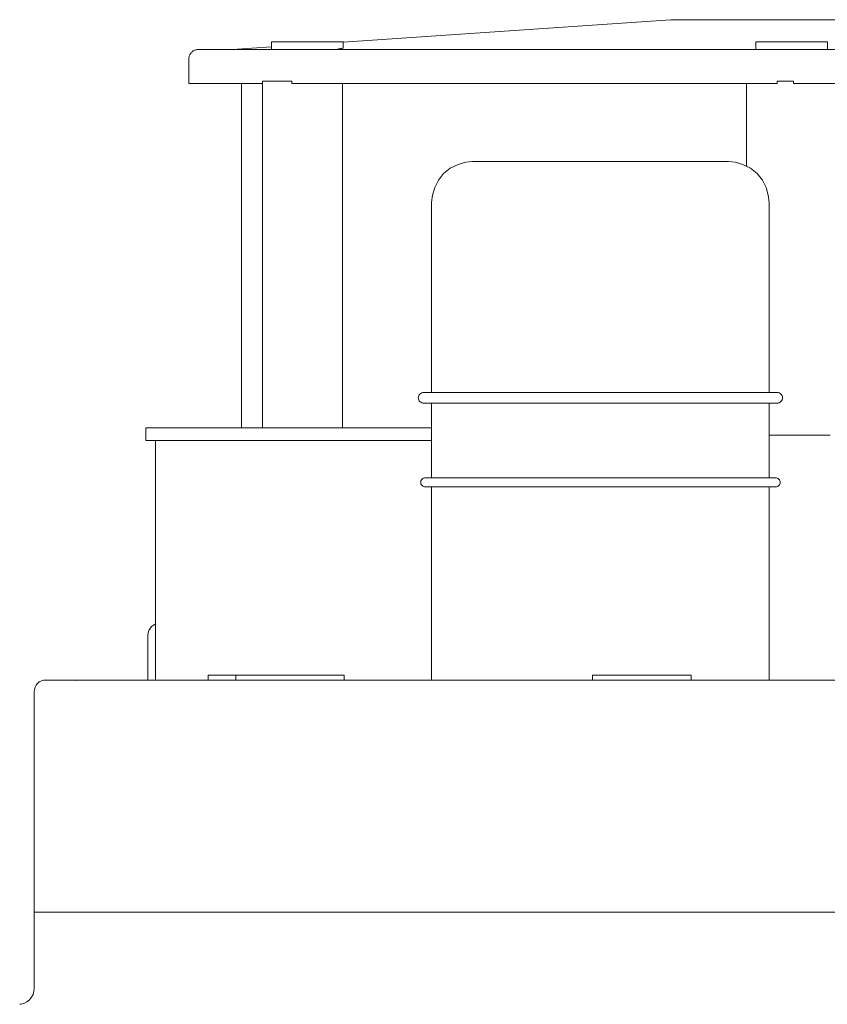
# Model space of a CAD drawing. Header units: millimetres. Extents: x -250 to 177, y 247 to 642.
# Tile 2 of 4: x -230 to -122, y 491 to 623. Entities that reach past the tile are written whole.
import ezdxf

# ---------------------------------------------------------------- set-up
doc = ezdxf.new("R2010")
doc.units = ezdxf.units.MM
doc.header["$MEASUREMENT"] = 0
doc.layers.add('material 1', color=7, linetype='Continuous')

msp = doc.modelspace()

# ---------------------------------------------------------------- linework, layer by layer
at = {"layer": 'material 1', "color": 7, "linetype": 'Continuous', "lineweight": 0}
for p, q in [((-186.47, 619.94), (-142.6, 622.93)), ((-142.6, 622.93), (-142.6, 622.93)), ((-142.58, 622.93), (-142.6, 622.93)), ((-142.55, 622.93), (-142.58, 622.93)), ((-142.51, 622.93), (-142.55, 622.93)), ((-142.46, 622.93), (-142.51, 622.93)), ((-142.4, 622.93), (-142.46, 622.93)), ((-142.32, 622.93), (-142.4, 622.93)), ((-142.24, 622.93), (-142.32, 622.93)), ((-142.15, 622.93), (-142.24, 622.93)), ((-142.04, 622.93), (-142.15, 622.93)), ((-141.93, 622.93), (-142.04, 622.93)), ((-141.81, 622.93), (-141.93, 622.93)), ((-141.68, 622.93), (-141.81, 622.93)), ((-141.55, 622.93), (-141.68, 622.93)), ((-141.41, 622.93), (-141.55, 622.93)), ((-141.26, 622.93), (-141.41, 622.93)), ((-128.88, 622.93), (-141.26, 622.93)), ((-116.45, 622.93), (-128.88, 622.93)), ((-196.07, 618.93), (-196.07, 619.98)), ((-196.05, 619.98), (-196.07, 619.98)), ((-195.97, 619.98), (-196.05, 619.98)), ((-195.86, 619.98), (-195.97, 619.98)), ((-195.7, 619.98), (-195.86, 619.98)), ((-195.5, 619.98), (-195.7, 619.98)), ((-195.27, 619.98), (-195.5, 619.98)), ((-194.99, 619.98), (-195.27, 619.98)), ((-194.68, 619.98), (-194.99, 619.98)), ((-194.33, 619.98), (-194.68, 619.98)), ((-193.94, 619.98), (-194.33, 619.98)), ((-193.53, 619.98), (-193.94, 619.98)), ((-193.09, 619.98), (-193.53, 619.98)), ((-192.64, 619.98), (-193.09, 619.98)), ((-192.18, 619.98), (-192.64, 619.98)), ((-191.72, 619.98), (-192.18, 619.98)), ((-191.27, 619.98), (-191.72, 619.98)), ((-190.84, 619.98), (-191.27, 619.98)), ((-190.4, 619.98), (-190.84, 619.98)), ((-189.95, 619.98), (-190.4, 619.98)), ((-189.5, 619.98), (-189.95, 619.98)), ((-189.06, 619.98), (-189.5, 619.98)), ((-188.64, 619.98), (-189.06, 619.98)), ((-188.24, 619.98), (-188.64, 619.98)), ((-187.88, 619.98), (-188.24, 619.98)), ((-187.54, 619.98), (-187.88, 619.98)), ((-187.25, 619.98), (-187.54, 619.98)), ((-187.01, 619.98), (-187.25, 619.98)), ((-186.81, 619.98), (-187.01, 619.98)), ((-186.65, 619.98), (-186.81, 619.98)), ((-186.55, 619.98), (-186.65, 619.98)), ((-186.49, 619.98), (-186.55, 619.98)), ((-186.47, 619.98), (-186.49, 619.98)), ((-186.45, 619.98), (-186.47, 619.98)), ((-186.47, 619.98), (-186.47, 619.14)), ((-186.45, 619.98), (-186.45, 619.94)), ((-131.22, 618.93), (-131.22, 619.98)), ((-131.2, 619.98), (-131.22, 619.98)), ((-131.13, 619.98), (-131.2, 619.98)), ((-131.01, 619.98), (-131.13, 619.98)), ((-130.85, 619.98), (-131.01, 619.98)), ((-130.66, 619.98), (-130.85, 619.98)), ((-130.42, 619.98), (-130.66, 619.98)), ((-130.15, 619.98), (-130.42, 619.98)), ((-129.83, 619.98), (-130.15, 619.98)), ((-129.48, 619.98), (-129.83, 619.98)), ((-129.1, 619.98), (-129.48, 619.98)), ((-128.68, 619.98), (-129.1, 619.98)), ((-128.25, 619.98), (-128.68, 619.98)), ((-127.8, 619.98), (-128.25, 619.98)), ((-127.34, 619.98), (-127.8, 619.98)), ((-126.88, 619.98), (-127.34, 619.98)), ((-126.42, 619.98), (-126.88, 619.98)), ((-125.99, 619.98), (-126.42, 619.98)), ((-125.55, 619.98), (-125.99, 619.98)), ((-125.1, 619.98), (-125.55, 619.98)), ((-124.66, 619.98), (-125.1, 619.98)), ((-124.22, 619.98), (-124.66, 619.98)), ((-123.8, 619.98), (-124.22, 619.98)), ((-123.4, 619.98), (-123.8, 619.98)), ((-123.03, 619.98), (-123.4, 619.98)), ((-122.7, 619.98), (-123.03, 619.98)), ((-122.41, 619.98), (-122.7, 619.98)), ((-122.16, 619.98), (-122.41, 619.98)), ((-121.96, 619.98), (-122.16, 619.98)), ((-121.81, 619.98), (-121.96, 619.98)), ((-121.7, 619.98), (-121.81, 619.98)), ((-121.64, 619.98), (-121.7, 619.98)), ((-121.62, 619.98), (-121.64, 619.98)), ((-121.62, 618.93), (-121.62, 619.98)), ((-206.84, 618.51), (-206.77, 618.58)), ((-206.77, 618.58), (-206.71, 618.64)), ((-206.71, 618.64), (-206.64, 618.69)), ((-206.64, 618.69), (-206.56, 618.74)), ((-206.56, 618.74), (-206.48, 618.79)), ((-206.48, 618.79), (-206.4, 618.83)), ((-206.4, 618.83), (-206.32, 618.86)), ((-206.32, 618.86), (-206.23, 618.89)), ((-206.23, 618.89), (-206.14, 618.91)), ((-206.14, 618.91), (-206.05, 618.92)), ((-206.05, 618.92), (-205.96, 618.93)), ((-206.05, 618.92), (-206.05, 618.92)), ((-205.96, 618.93), (-205.96, 618.93)), ((-205.96, 618.93), (-205.87, 618.93)), ((-205.96, 618.93), (-205.96, 618.93)), ((-205.87, 618.93), (-205.87, 618.93)), ((-205.87, 618.93), (-205.87, 618.93)), ((-205.87, 618.93), (-204.8, 618.93)), ((-204.8, 618.93), (-202.66, 618.93)), ((-202.66, 618.93), (-199.45, 618.93)), ((-201.36, 618.93), (-196.07, 619.29)), ((-201.36, 618.93), (-201.14, 618.93)), ((-201.14, 618.93), (-200.49, 618.93)), ((-200.49, 618.93), (-199.41, 618.93)), ((-199.45, 618.93), (-195.24, 618.93)), ((-199.41, 618.93), (-197.92, 618.93)), ((-197.92, 618.93), (-196.07, 618.93)), ((-196.07, 618.93), (-196.05, 618.93)), ((-196.05, 618.93), (-195.99, 618.93)), ((-195.99, 618.93), (-195.88, 618.93)), ((-195.88, 618.93), (-195.73, 618.93)), ((-195.73, 618.93), (-195.53, 618.93)), ((-195.53, 618.93), (-195.29, 618.93)), ((-195.29, 618.93), (-195, 618.93)), ((-195.24, 618.93), (-190.16, 618.93)), ((-195, 618.93), (-194.66, 618.93)), ((-194.66, 618.93), (-194.29, 618.93)), ((-194.29, 618.93), (-193.9, 618.93)), ((-193.9, 618.93), (-193.47, 618.93)), ((-193.47, 618.93), (-193.04, 618.93)), ((-193.08, 618.93), (-193.08, 618.93)), ((-193.04, 618.93), (-192.59, 618.93)), ((-192.59, 618.93), (-192.14, 618.93)), ((-192.14, 618.93), (-191.7, 618.93)), ((-191.7, 618.93), (-191.27, 618.93)), ((-191.44, 618.93), (-191.44, 618.93)), ((-191.27, 618.93), (-190.84, 618.93)), ((-190.84, 618.93), (-190.4, 618.93)), ((-190.4, 618.93), (-189.95, 618.93)), ((-190.16, 618.93), (-184.29, 618.93)), ((-189.95, 618.93), (-189.5, 618.93)), ((-189.64, 618.93), (-189.64, 618.93)), ((-189.5, 618.93), (-189.06, 618.93)), ((-189.06, 618.93), (-188.64, 618.93)), ((-188.64, 618.93), (-188.24, 618.93)), ((-188.24, 618.93), (-187.88, 618.93)), ((-187.88, 618.93), (-187.79, 618.93)), ((-187.79, 618.93), (-184.62, 618.93)), ((-184.62, 618.93), (-180.92, 618.93)), ((-184.29, 618.93), (-177.72, 618.93)), ((-180.92, 618.93), (-176.93, 618.93)), ((-177.72, 618.93), (-170.52, 618.93)), ((-176.93, 618.93), (-172.68, 618.93)), ((-172.68, 618.93), (-168.2, 618.93)), ((-170.52, 618.93), (-162.78, 618.93)), ((-168.2, 618.93), (-163.52, 618.93)), ((-163.52, 618.93), (-158.68, 618.93)), ((-162.78, 618.93), (-154.58, 618.93)), ((-158.68, 618.93), (-153.7, 618.93)), ((-154.58, 618.93), (-148.98, 618.93)), ((-153.7, 618.93), (-138.98, 618.93)), ((-148.98, 618.93), (-143.3, 618.93)), ((-143.3, 618.93), (-137.61, 618.93)), ((-138.98, 618.93), (-131.22, 618.93)), ((-137.61, 618.93), (-131.9, 618.93)), ((-131.9, 618.93), (-126.19, 618.93)), ((-131.22, 618.93), (-131.21, 618.93)), ((-131.21, 618.93), (-131.14, 618.93)), ((-131.14, 618.93), (-131.04, 618.93)), ((-131.05, 618.93), (-131.05, 618.93)), ((-131.04, 618.93), (-130.89, 618.93)), ((-130.89, 618.93), (-130.69, 618.93)), ((-130.69, 618.93), (-130.44, 618.93)), ((-130.44, 618.93), (-130.15, 618.93)), ((-130.15, 618.93), (-129.82, 618.93)), ((-129.82, 618.93), (-129.45, 618.93)), ((-129.45, 618.93), (-129.05, 618.93)), ((-129.05, 618.93), (-128.63, 618.93)), ((-128.63, 618.93), (-128.19, 618.93)), ((-128.19, 618.93), (-127.75, 618.93)), ((-127.91, 618.93), (-127.91, 618.93)), ((-127.75, 618.93), (-127.3, 618.93)), ((-127.3, 618.93), (-126.86, 618.93)), ((-126.86, 618.93), (-126.42, 618.93)), ((-126.42, 618.93), (-125.97, 618.93)), ((-126.19, 618.93), (-120.47, 618.93)), ((-125.97, 618.93), (-125.51, 618.93)), ((-125.51, 618.93), (-125.05, 618.93)), ((-125.05, 618.93), (-124.6, 618.93)), ((-124.7, 618.93), (-124.7, 618.93)), ((-124.6, 618.93), (-124.17, 618.93)), ((-124.17, 618.93), (-123.75, 618.93)), ((-123.75, 618.93), (-123.37, 618.93)), ((-123.37, 618.93), (-123.02, 618.93)), ((-123.02, 618.93), (-122.7, 618.93)), ((-122.7, 618.93), (-122.43, 618.93)), ((-122.43, 618.93), (-122.19, 618.93)), ((-122.19, 618.93), (-122, 618.93)), ((-122, 618.93), (-121.84, 618.93)), ((-121.84, 618.93), (-121.72, 618.93)), ((-121.72, 618.93), (-121.65, 618.93)), ((-121.65, 618.93), (-121.62, 618.93)), ((-121.64, 618.93), (-121.64, 618.93)), ((-207.14, 617.77), (-207.13, 617.86)), ((-207.14, 614.39), (-207.14, 617.77)), ((-207.13, 617.86), (-207.11, 617.95)), ((-207.11, 617.95), (-207.09, 618.04)), ((-207.09, 618.04), (-207.07, 618.12)), ((-207.07, 618.12), (-207.03, 618.21)), ((-207.03, 618.21), (-206.99, 618.29)), ((-206.99, 618.29), (-206.94, 618.37)), ((-206.94, 618.37), (-206.89, 618.44)), ((-206.89, 618.44), (-206.84, 618.51)), ((-197.16, 614.68), (-197.26, 614.68)), ((-197.26, 614.68), (-197.26, 568.26)), ((-196.86, 614.68), (-197.16, 614.68)), ((-196.34, 614.68), (-196.86, 614.68)), ((-195.6, 614.68), (-196.34, 614.68)), ((-194.69, 614.68), (-195.6, 614.68)), ((-193.68, 614.68), (-194.69, 614.68)), ((-193.34, 614.68), (-193.68, 614.68)), ((-127.72, 614.68), (-128.33, 614.68)), ((-126.66, 614.68), (-127.72, 614.68)), ((-126.16, 614.68), (-126.66, 614.68)), ((-207.14, 614.39), (-207.14, 614.39)), ((-207.14, 614.39), (-206.05, 614.39)), ((-206.05, 614.39), (-203.86, 614.39)), ((-203.86, 614.39), (-200.59, 614.39)), ((-200.59, 614.39), (-197.26, 614.39)), ((-200.11, 614.39), (-200.11, 568.26)), ((-193.34, 614.39), (-191.12, 614.39)), ((-191.12, 614.39), (-185.14, 614.39)), ((-186.58, 614.39), (-186.58, 568.26)), ((-185.14, 614.39), (-178.44, 614.39)), ((-178.44, 614.39), (-171.11, 614.39)), ((-171.11, 614.39), (-163.22, 614.39)), ((-163.22, 614.39), (-154.86, 614.39)), ((-154.86, 614.39), (-149.18, 614.39)), ((-149.18, 614.39), (-143.48, 614.39)), ((-143.48, 614.39), (-137.77, 614.39)), ((-137.77, 614.39), (-132.05, 614.39)), ((-132.47, 614.39), (-132.47, 603.31)), ((-132.05, 614.39), (-128.33, 614.39)), ((-126.16, 614.39), (-120.57, 614.39)), ((-173.02, 602.33), (-172.13, 603.03)), ((-171.08, 603.55), (-172.13, 603.03)), ((-172.13, 603.03), (-172.13, 603.03)), ((-171.08, 603.55), (-170.06, 603.85)), ((-170.06, 603.85), (-169.16, 603.94)), ((-169.16, 603.94), (-169.13, 603.94)), ((-169.13, 603.94), (-168.93, 603.94)), ((-168.93, 603.94), (-168.53, 603.94)), ((-168.53, 603.94), (-167.95, 603.94)), ((-167.95, 603.94), (-167.21, 603.94)), ((-167.21, 603.94), (-166.31, 603.94)), ((-166.31, 603.94), (-165.28, 603.94)), ((-165.28, 603.94), (-164.12, 603.94)), ((-164.12, 603.94), (-162.8, 603.94)), ((-162.8, 603.94), (-161.38, 603.94)), ((-161.38, 603.94), (-159.88, 603.94)), ((-159.88, 603.94), (-158.32, 603.94)), ((-158.32, 603.94), (-156.73, 603.94)), ((-156.73, 603.94), (-155.13, 603.94)), ((-155.13, 603.94), (-153.56, 603.94)), ((-153.56, 603.94), (-152.02, 603.94)), ((-150.48, 603.94), (-152.02, 603.94)), ((-150.48, 603.94), (-148.9, 603.94)), ((-148.9, 603.94), (-147.31, 603.94)), ((-147.31, 603.94), (-145.72, 603.94)), ((-145.72, 603.94), (-144.16, 603.94)), ((-144.16, 603.94), (-142.65, 603.94)), ((-142.65, 603.94), (-141.23, 603.94)), ((-141.23, 603.94), (-141.19, 603.94)), ((-141.19, 603.94), (-139.92, 603.94)), ((-139.92, 603.94), (-138.76, 603.94)), ((-138.76, 603.94), (-137.72, 603.94)), ((-137.72, 603.94), (-136.83, 603.94)), ((-136.83, 603.94), (-136.08, 603.94)), ((-136.08, 603.94), (-135.5, 603.94)), ((-135.5, 603.94), (-135.11, 603.94)), ((-135.11, 603.94), (-134.9, 603.94)), ((-134.9, 603.94), (-134.88, 603.94)), ((-133.98, 603.85), (-134.88, 603.94)), ((-133.98, 603.85), (-132.96, 603.55)), ((-132.96, 603.55), (-131.9, 603.03)), ((-131.9, 603.03), (-131.01, 602.33)), ((-131.9, 603.03), (-131.9, 603.03)), ((-174.2, 600.44), (-173.72, 601.44)), ((-173.72, 601.44), (-173.02, 602.33)), ((-131.01, 602.33), (-130.31, 601.44)), ((-130.31, 601.44), (-129.83, 600.44)), ((-174.49, 599.42), (-174.2, 600.44)), ((-129.83, 600.44), (-129.55, 599.42)), ((-174.64, 598.43), (-174.49, 599.42)), ((-129.55, 599.42), (-129.4, 598.43)), ((-174.64, 573), (-174.64, 598.43)), ((-129.4, 598.43), (-129.4, 573)), ((-176.41, 572.28), (-176.4, 572.41)), ((-176.4, 572.41), (-176.36, 572.55)), ((-176.36, 572.55), (-176.29, 572.68)), ((-176.29, 572.68), (-176.2, 572.79)), ((-176.2, 572.79), (-176.08, 572.88)), ((-176.08, 572.88), (-175.95, 572.95)), ((-175.95, 572.95), (-175.82, 572.99)), ((-175.82, 572.99), (-175.69, 573)), ((-175.69, 573), (-175.67, 573)), ((-175.67, 573), (-175.47, 573)), ((-175.47, 573), (-175.11, 573)), ((-175.42, 572.99), (-175.11, 573)), ((-175.42, 572.99), (-174.9, 572.99)), ((-175.11, 573), (-174.6, 573)), ((-174.9, 572.99), (-175.11, 573)), ((-174.9, 572.99), (-174.6, 573)), ((-174.6, 573), (-173.94, 573)), ((-174.15, 572.99), (-174.6, 573)), ((-173.94, 573), (-173.15, 573)), ((-173.15, 573), (-172.22, 573)), ((-172.22, 573), (-171.17, 573)), ((-171.17, 573), (-170.39, 573)), ((-170.39, 573), (-168.76, 573)), ((-168.76, 573), (-166.94, 573)), ((-166.94, 573), (-164.97, 573)), ((-164.97, 573), (-162.89, 573)), ((-162.89, 573), (-160.73, 573)), ((-159.33, 573), (-160.73, 573)), ((-159.33, 573), (-158, 573)), ((-158, 573), (-156.64, 573)), ((-156.64, 573), (-155.26, 573)), ((-155.26, 573), (-154.15, 573)), ((-154.15, 573), (-152.02, 573)), ((-152.02, 573), (-149.89, 573)), ((-149.89, 573), (-148.31, 573)), ((-148.31, 573), (-146.49, 573)), ((-146.49, 573), (-144.7, 573)), ((-143.31, 573), (-144.7, 573)), ((-143.31, 573), (-141.15, 573)), ((-141.15, 573), (-139.07, 573)), ((-139.07, 573), (-137.1, 573)), ((-137.1, 573), (-135.28, 573)), ((-135.28, 573), (-133.64, 573)), ((-133.64, 573), (-132.87, 573)), ((-132.87, 573), (-131.82, 573)), ((-131.82, 573), (-130.89, 573)), ((-130.89, 573), (-130.09, 573)), ((-130.09, 573), (-129.43, 573)), ((-129.89, 572.99), (-129.43, 573)), ((-129.43, 573), (-128.92, 573)), ((-129.14, 572.99), (-129.43, 573)), ((-129.14, 572.99), (-128.92, 573)), ((-129.14, 572.99), (-128.61, 572.99)), ((-128.92, 573), (-128.56, 573)), ((-128.61, 572.99), (-128.92, 573)), ((-128.56, 573), (-128.37, 573)), ((-128.37, 573), (-128.35, 573)), ((-128.35, 573), (-128.22, 572.99)), ((-128.22, 572.99), (-128.08, 572.95)), ((-128.08, 572.95), (-127.95, 572.88)), ((-127.95, 572.88), (-127.84, 572.79)), ((-127.84, 572.79), (-127.75, 572.68)), ((-127.75, 572.68), (-127.68, 572.55)), ((-127.68, 572.55), (-127.64, 572.41)), ((-127.64, 572.41), (-127.63, 572.28)), ((-176.4, 572.15), (-176.41, 572.28)), ((-176.36, 572.02), (-176.4, 572.15)), ((-176.29, 571.89), (-176.36, 572.02)), ((-176.2, 571.77), (-176.29, 571.89)), ((-176.08, 571.68), (-176.2, 571.77)), ((-175.95, 571.61), (-176.08, 571.68)), ((-175.82, 571.58), (-175.95, 571.61)), ((-175.69, 571.56), (-175.82, 571.58)), ((-175.67, 571.56), (-175.69, 571.56)), ((-175.47, 571.56), (-175.67, 571.56)), ((-175.11, 571.56), (-175.47, 571.56)), ((-175.42, 571.57), (-175.11, 571.56)), ((-174.9, 571.57), (-175.42, 571.57)), ((-174.9, 571.57), (-175.11, 571.56)), ((-174.6, 571.56), (-175.11, 571.56)), ((-174.9, 571.57), (-174.6, 571.56)), ((-174.64, 561.56), (-174.64, 571.56)), ((-174.15, 571.57), (-174.6, 571.56)), ((-173.94, 571.56), (-174.6, 571.56)), ((-173.15, 571.56), (-173.94, 571.56)), ((-172.22, 571.56), (-173.15, 571.56)), ((-171.17, 571.56), (-172.22, 571.56)), ((-170.39, 571.56), (-171.17, 571.56)), ((-168.76, 571.56), (-170.39, 571.56)), ((-166.94, 571.56), (-168.76, 571.56)), ((-164.97, 571.56), (-166.94, 571.56)), ((-162.89, 571.56), (-164.97, 571.56)), ((-160.73, 571.56), (-162.89, 571.56)), ((-160.73, 571.56), (-159.33, 571.56)), ((-158, 571.56), (-159.33, 571.56)), ((-156.64, 571.56), (-158, 571.56)), ((-155.26, 571.56), (-156.64, 571.56)), ((-154.15, 571.56), (-155.26, 571.56)), ((-152.02, 571.56), (-154.15, 571.56)), ((-149.89, 571.56), (-152.02, 571.56)), ((-148.31, 571.56), (-149.89, 571.56)), ((-146.49, 571.56), (-148.31, 571.56)), ((-144.7, 571.56), (-146.49, 571.56)), ((-144.7, 571.56), (-143.31, 571.56)), ((-141.15, 571.56), (-143.31, 571.56)), ((-139.07, 571.56), (-141.15, 571.56)), ((-137.1, 571.56), (-139.07, 571.56)), ((-135.28, 571.56), (-137.1, 571.56)), ((-133.64, 571.56), (-135.28, 571.56)), ((-132.87, 571.56), (-133.64, 571.56)), ((-131.82, 571.56), (-132.87, 571.56)), ((-130.89, 571.56), (-131.82, 571.56)), ((-130.09, 571.56), (-130.89, 571.56)), ((-129.43, 571.56), (-130.09, 571.56)), ((-129.89, 571.57), (-129.43, 571.56)), ((-129.14, 571.57), (-129.43, 571.56)), ((-128.92, 571.56), (-129.43, 571.56)), ((-129.4, 571.56), (-129.4, 561.56)), ((-129.14, 571.57), (-128.92, 571.56)), ((-128.61, 571.57), (-129.14, 571.57)), ((-128.61, 571.57), (-128.92, 571.56)), ((-128.56, 571.56), (-128.92, 571.56)), ((-128.37, 571.56), (-128.56, 571.56)), ((-128.35, 571.56), (-128.37, 571.56)), ((-128.22, 571.58), (-128.35, 571.56)), ((-128.08, 571.61), (-128.22, 571.58)), ((-127.95, 571.68), (-128.08, 571.61)), ((-127.84, 571.77), (-127.95, 571.68)), ((-127.75, 571.89), (-127.84, 571.77)), ((-127.68, 572.02), (-127.75, 571.89)), ((-127.64, 572.15), (-127.68, 572.02)), ((-127.63, 572.28), (-127.64, 572.15)), ((-212.82, 568.26), (-212.91, 568.26)), ((-212.91, 568.26), (-212.91, 566.56)), ((-212.53, 568.26), (-212.82, 568.26)), ((-212.03, 568.26), (-212.53, 568.26)), ((-211.3, 568.26), (-212.03, 568.26)), ((-210.35, 568.26), (-211.3, 568.26)), ((-209.18, 568.26), (-210.35, 568.26)), ((-207.79, 568.26), (-209.18, 568.26)), ((-206.2, 568.26), (-207.79, 568.26)), ((-204.44, 568.26), (-206.2, 568.26)), ((-202.53, 568.26), (-204.44, 568.26)), ((-200.52, 568.26), (-202.53, 568.26)), ((-198.43, 568.26), (-200.52, 568.26)), ((-196.3, 568.26), (-198.43, 568.26)), ((-194.16, 568.26), (-196.3, 568.26)), ((-192.05, 568.26), (-194.16, 568.26)), ((-189.99, 568.26), (-192.05, 568.26)), ((-187.82, 568.26), (-189.99, 568.26)), ((-185.62, 568.26), (-187.82, 568.26)), ((-183.43, 568.26), (-185.62, 568.26)), ((-181.28, 568.26), (-183.43, 568.26)), ((-179.2, 568.26), (-181.28, 568.26)), ((-177.22, 568.26), (-179.2, 568.26)), ((-175.38, 568.26), (-177.22, 568.26)), ((-174.64, 568.26), (-175.38, 568.26)), ((-129.01, 567.26), (-129.4, 567.26)), ((-128.13, 567.26), (-129.01, 567.26)), ((-127.26, 567.26), (-128.13, 567.26)), ((-126.41, 567.26), (-127.26, 567.26)), ((-125.56, 567.26), (-126.41, 567.26)), ((-124.69, 567.26), (-125.56, 567.26)), ((-123.81, 567.26), (-124.69, 567.26)), ((-122.94, 567.26), (-123.81, 567.26)), ((-122.08, 567.26), (-122.94, 567.26)), ((-121.25, 567.26), (-122.08, 567.26)), ((-212.82, 566.56), (-212.91, 566.56)), ((-212.53, 566.56), (-212.82, 566.56)), ((-212.03, 566.56), (-212.53, 566.56)), ((-211.3, 566.56), (-212.03, 566.56)), ((-211.6, 566.56), (-211.6, 534.47)), ((-210.35, 566.56), (-211.3, 566.56)), ((-209.18, 566.56), (-210.35, 566.56)), ((-207.79, 566.56), (-209.18, 566.56)), ((-206.2, 566.56), (-207.79, 566.56)), ((-204.44, 566.56), (-206.2, 566.56)), ((-202.53, 566.56), (-204.44, 566.56)), ((-200.52, 566.56), (-202.53, 566.56)), ((-198.43, 566.56), (-200.52, 566.56)), ((-196.3, 566.56), (-198.43, 566.56)), ((-194.16, 566.56), (-196.3, 566.56)), ((-192.05, 566.56), (-194.16, 566.56)), ((-189.99, 566.56), (-192.05, 566.56)), ((-187.82, 566.56), (-189.99, 566.56)), ((-185.62, 566.56), (-187.82, 566.56)), ((-183.43, 566.56), (-185.62, 566.56)), ((-181.28, 566.56), (-183.43, 566.56)), ((-179.2, 566.56), (-181.28, 566.56)), ((-177.22, 566.56), (-179.2, 566.56)), ((-175.38, 566.56), (-177.22, 566.56)), ((-174.64, 566.56), (-175.38, 566.56)), ((-176.09, 560.96), (-176.08, 561.07)), ((-176.08, 560.85), (-176.09, 560.96)), ((-176.08, 561.07), (-176.05, 561.18)), ((-176.05, 560.73), (-176.08, 560.85)), ((-176.05, 561.18), (-175.99, 561.29)), ((-175.99, 560.63), (-176.05, 560.73)), ((-175.99, 561.29), (-175.91, 561.39)), ((-175.91, 560.53), (-175.99, 560.63)), ((-175.91, 561.39), (-175.82, 561.46)), ((-175.82, 560.45), (-175.91, 560.53)), ((-175.82, 561.46), (-175.71, 561.52)), ((-175.71, 561.52), (-175.6, 561.55)), ((-175.6, 561.55), (-175.49, 561.56)), ((-175.5, 561.55), (-175.27, 561.56)), ((-175.5, 561.55), (-175.2, 561.55)), ((-175.49, 561.56), (-175.46, 561.56)), ((-175.46, 561.56), (-175.27, 561.56)), ((-175.27, 561.56), (-174.92, 561.56)), ((-175.2, 561.55), (-175.27, 561.56)), ((-175.2, 561.55), (-174.92, 561.56)), ((-175.2, 561.55), (-175.2, 561.55)), ((-175.2, 561.55), (-174.69, 561.55)), ((-174.92, 561.56), (-174.41, 561.56)), ((-174.69, 561.55), (-174.92, 561.56)), ((-174.69, 561.55), (-174.41, 561.56)), ((-174.69, 561.55), (-174.69, 561.55)), ((-174.69, 561.55), (-173.94, 561.55)), ((-174.41, 561.56), (-173.76, 561.56)), ((-173.94, 561.55), (-174.41, 561.56)), ((-173.94, 561.55), (-173.76, 561.56)), ((-173.76, 561.56), (-172.97, 561.56)), ((-172.96, 561.55), (-173.76, 561.56)), ((-172.97, 561.56), (-172.05, 561.56)), ((-172.05, 561.56), (-171, 561.56)), ((-171, 561.56), (-170.24, 561.56)), ((-170.24, 561.56), (-168.61, 561.56)), ((-168.61, 561.56), (-166.81, 561.56)), ((-166.81, 561.56), (-164.86, 561.56)), ((-164.86, 561.56), (-162.8, 561.56)), ((-162.8, 561.56), (-160.66, 561.56)), ((-159.27, 561.56), (-160.66, 561.56)), ((-159.27, 561.56), (-157.95, 561.56)), ((-157.95, 561.56), (-156.6, 561.56)), ((-156.6, 561.56), (-155.24, 561.56)), ((-155.24, 561.56), (-154.13, 561.56)), ((-154.13, 561.56), (-152.02, 561.56)), ((-152.02, 561.56), (-149.91, 561.56)), ((-149.91, 561.56), (-148.34, 561.56)), ((-148.34, 561.56), (-146.54, 561.56)), ((-146.54, 561.56), (-144.77, 561.56)), ((-143.38, 561.56), (-144.77, 561.56)), ((-143.38, 561.56), (-141.24, 561.56)), ((-141.24, 561.56), (-139.18, 561.56)), ((-139.18, 561.56), (-137.23, 561.56)), ((-137.23, 561.56), (-135.42, 561.56)), ((-135.42, 561.56), (-133.8, 561.56)), ((-133.8, 561.56), (-133.03, 561.56)), ((-133.03, 561.56), (-131.99, 561.56)), ((-131.99, 561.56), (-131.07, 561.56)), ((-131.07, 561.56), (-130.28, 561.56)), ((-131.07, 561.55), (-130.28, 561.56)), ((-130.28, 561.56), (-129.63, 561.56)), ((-130.09, 561.55), (-130.28, 561.56)), ((-130.09, 561.55), (-129.63, 561.56)), ((-130.09, 561.55), (-129.35, 561.55)), ((-129.63, 561.56), (-129.12, 561.56)), ((-129.35, 561.55), (-129.63, 561.56)), ((-129.35, 561.55), (-129.12, 561.56)), ((-129.35, 561.55), (-129.35, 561.55)), ((-129.35, 561.55), (-128.83, 561.55)), ((-129.12, 561.56), (-128.76, 561.56)), ((-128.83, 561.55), (-129.12, 561.56)), ((-128.83, 561.55), (-128.76, 561.56)), ((-128.83, 561.55), (-128.83, 561.55)), ((-128.83, 561.55), (-128.53, 561.55)), ((-128.76, 561.56), (-128.57, 561.56)), ((-128.53, 561.55), (-128.76, 561.56)), ((-128.57, 561.56), (-128.55, 561.56)), ((-128.55, 561.56), (-128.44, 561.55)), ((-128.44, 561.55), (-128.33, 561.52)), ((-128.33, 561.52), (-128.22, 561.46)), ((-128.22, 561.46), (-128.12, 561.39)), ((-128.12, 560.53), (-128.22, 560.45)), ((-128.12, 561.39), (-128.04, 561.29)), ((-128.04, 560.63), (-128.12, 560.53)), ((-128.04, 561.29), (-127.99, 561.18)), ((-127.99, 560.73), (-128.04, 560.63)), ((-127.99, 561.18), (-127.95, 561.07)), ((-127.95, 560.85), (-127.99, 560.73)), ((-127.95, 561.07), (-127.94, 560.96)), ((-127.94, 560.96), (-127.95, 560.85)), ((-175.71, 560.39), (-175.82, 560.45)), ((-175.6, 560.36), (-175.71, 560.39)), ((-175.49, 560.35), (-175.6, 560.36)), ((-175.5, 560.36), (-175.27, 560.35)), ((-175.2, 560.36), (-175.5, 560.36)), ((-175.46, 560.35), (-175.49, 560.35)), ((-175.27, 560.35), (-175.46, 560.35)), ((-175.2, 560.36), (-175.27, 560.35)), ((-174.92, 560.35), (-175.27, 560.35)), ((-175.2, 560.36), (-174.92, 560.35)), ((-174.69, 560.36), (-175.2, 560.36)), ((-175.2, 560.36), (-175.2, 560.36)), ((-174.69, 560.36), (-174.92, 560.35)), ((-174.41, 560.35), (-174.92, 560.35)), ((-174.69, 560.36), (-174.41, 560.35)), ((-173.94, 560.36), (-174.69, 560.36)), ((-174.69, 560.36), (-174.69, 560.36)), ((-174.64, 534.47), (-174.64, 560.35)), ((-173.94, 560.36), (-174.41, 560.35)), ((-173.76, 560.35), (-174.41, 560.35)), ((-173.94, 560.36), (-173.76, 560.35)), ((-172.96, 560.36), (-173.76, 560.35)), ((-172.97, 560.35), (-173.76, 560.35)), ((-172.05, 560.35), (-172.97, 560.35)), ((-171, 560.35), (-172.05, 560.35)), ((-170.24, 560.35), (-171, 560.35)), ((-168.61, 560.35), (-170.24, 560.35)), ((-166.81, 560.35), (-168.61, 560.35)), ((-164.86, 560.35), (-166.81, 560.35)), ((-162.8, 560.35), (-164.86, 560.35)), ((-160.66, 560.35), (-162.8, 560.35)), ((-160.66, 560.35), (-159.27, 560.35)), ((-157.95, 560.35), (-159.27, 560.35)), ((-156.6, 560.35), (-157.95, 560.35)), ((-155.24, 560.35), (-156.6, 560.35)), ((-154.13, 560.35), (-155.24, 560.35)), ((-152.02, 560.35), (-154.13, 560.35)), ((-149.91, 560.35), (-152.02, 560.35)), ((-148.34, 560.35), (-149.91, 560.35)), ((-146.54, 560.35), (-148.34, 560.35)), ((-144.77, 560.35), (-146.54, 560.35)), ((-144.77, 560.35), (-143.38, 560.35)), ((-141.24, 560.35), (-143.38, 560.35)), ((-139.18, 560.35), (-141.24, 560.35)), ((-137.23, 560.35), (-139.18, 560.35)), ((-135.42, 560.35), (-137.23, 560.35)), ((-133.8, 560.35), (-135.42, 560.35)), ((-133.03, 560.35), (-133.8, 560.35)), ((-131.99, 560.35), (-133.03, 560.35)), ((-131.07, 560.35), (-131.99, 560.35)), ((-131.07, 560.36), (-130.28, 560.35)), ((-130.28, 560.35), (-131.07, 560.35)), ((-130.09, 560.36), (-130.28, 560.35)), ((-129.63, 560.35), (-130.28, 560.35)), ((-130.09, 560.36), (-129.63, 560.35)), ((-129.35, 560.36), (-130.09, 560.36)), ((-129.35, 560.36), (-129.63, 560.35)), ((-129.12, 560.35), (-129.63, 560.35)), ((-129.4, 560.35), (-129.4, 534.47)), ((-129.35, 560.36), (-129.12, 560.35)), ((-128.83, 560.36), (-129.35, 560.36)), ((-129.35, 560.36), (-129.35, 560.36)), ((-128.83, 560.36), (-129.12, 560.35)), ((-128.76, 560.35), (-129.12, 560.35)), ((-128.83, 560.36), (-128.76, 560.35)), ((-128.53, 560.36), (-128.83, 560.36)), ((-128.83, 560.36), (-128.83, 560.36)), ((-128.53, 560.36), (-128.76, 560.35)), ((-128.57, 560.35), (-128.76, 560.35)), ((-128.55, 560.35), (-128.57, 560.35)), ((-128.44, 560.36), (-128.55, 560.35)), ((-128.33, 560.39), (-128.44, 560.36)), ((-128.22, 560.45), (-128.33, 560.39)), ((-212.62, 540.49), (-212.59, 540.81)), ((-212.49, 541.12), (-212.59, 540.81)), ((-212.34, 541.4), (-212.49, 541.12)), ((-212.14, 541.65), (-212.34, 541.4)), ((-211.89, 541.85), (-212.14, 541.65)), ((-211.61, 542), (-211.89, 541.85)), ((-211.6, 542), (-211.61, 542)), ((-212.62, 534.47), (-212.62, 540.49)), ((-227.17, 534.23), (-227.42, 534.03)), ((-226.9, 534.37), (-227.17, 534.23)), ((-226.62, 534.45), (-226.9, 534.37)), ((-226.49, 534.47), (-226.62, 534.45)), ((-226.49, 534.47), (-226.27, 534.47)), ((-226.27, 534.47), (-225.39, 534.47)), ((-224.68, 534.47), (-225.39, 534.47)), ((-224.68, 534.47), (-224.02, 534.47)), ((-224.68, 534.47), (-222.39, 534.44)), ((-224.02, 534.47), (-222.39, 534.44)), ((-222.09, 534.47), (-224.02, 534.47)), ((-220.87, 534.47), (-222.09, 534.47)), ((-217.95, 534.47), (-220.87, 534.47)), ((-213.24, 534.47), (-217.95, 534.47)), ((-216.9, 534.47), (-216.9, 534.47)), ((-206.88, 534.47), (-213.24, 534.47)), ((-199.22, 534.47), (-206.88, 534.47)), ((-204.54, 535.15), (-204.56, 535.15)), ((-204.56, 535.15), (-204.56, 534.47)), ((-204.46, 535.15), (-204.54, 535.15)), ((-204.33, 535.15), (-204.46, 535.15)), ((-204.14, 535.15), (-204.33, 535.15)), ((-203.9, 535.15), (-204.14, 535.15)), ((-203.6, 535.15), (-203.9, 535.15)), ((-203.24, 535.15), (-203.6, 535.15)), ((-202.84, 535.15), (-203.24, 535.15)), ((-202.62, 535.15), (-202.84, 535.15)), ((-202.4, 535.15), (-202.62, 535.15)), ((-201.92, 535.15), (-202.4, 535.15)), ((-201.41, 535.15), (-201.92, 535.15)), ((-200.88, 535.15), (-201.41, 535.15)), ((-200.83, 535.15), (-200.88, 535.15)), ((-200.83, 534.47), (-200.83, 535.15)), ((-200.79, 535.15), (-200.83, 535.15)), ((-200.69, 535.15), (-200.79, 535.15)), ((-200.53, 535.15), (-200.69, 535.15)), ((-200.31, 535.15), (-200.53, 535.15)), ((-200.04, 535.15), (-200.31, 535.15)), ((-199.71, 535.15), (-200.04, 535.15)), ((-199.34, 535.15), (-199.71, 535.15)), ((-198.94, 535.15), (-199.34, 535.15)), ((-190.77, 534.47), (-199.22, 534.47)), ((-198.5, 535.15), (-198.94, 535.15)), ((-198.03, 535.15), (-198.5, 535.15)), ((-197.53, 535.15), (-198.03, 535.15)), ((-196.99, 535.15), (-197.53, 535.15)), ((-196.42, 535.15), (-196.99, 535.15)), ((-195.83, 535.15), (-196.42, 535.15)), ((-195.22, 535.15), (-195.83, 535.15)), ((-194.92, 535.15), (-195.22, 535.15)), ((-194.62, 535.15), (-194.92, 535.15)), ((-194.02, 535.15), (-194.62, 535.15)), ((-193.43, 535.15), (-194.02, 535.15)), ((-192.87, 535.15), (-193.43, 535.15)), ((-192.33, 535.15), (-192.87, 535.15)), ((-189.01, 535.15), (-192.33, 535.15)), ((-182.1, 534.47), (-190.77, 534.47)), ((-188.55, 535.15), (-189.01, 535.15)), ((-188.09, 535.15), (-188.55, 535.15)), ((-187.67, 535.15), (-188.09, 535.15)), ((-187.31, 535.15), (-187.67, 535.15)), ((-187, 535.15), (-187.31, 535.15)), ((-186.75, 535.15), (-187, 535.15)), ((-186.56, 535.15), (-186.75, 535.15)), ((-186.43, 535.15), (-186.56, 535.15)), ((-186.35, 535.15), (-186.43, 535.15)), ((-186.33, 535.15), (-186.35, 535.15)), ((-186.33, 534.47), (-186.33, 535.15)), ((-178.26, 534.47), (-182.1, 534.47)), ((-107.51, 534.47), (-178.26, 534.47)), ((-153.07, 534.47), (-153.07, 535.15)), ((-153.07, 535.15), (-153.07, 535.15)), ((-153, 535.15), (-153.07, 535.15)), ((-152.87, 535.15), (-153, 535.15)), ((-152.69, 535.15), (-152.87, 535.15)), ((-152.46, 535.15), (-152.69, 535.15)), ((-152.18, 535.15), (-152.46, 535.15)), ((-151.85, 535.15), (-152.18, 535.15)), ((-151.48, 535.15), (-151.85, 535.15)), ((-151.06, 535.15), (-151.48, 535.15)), ((-150.6, 535.15), (-151.06, 535.15)), ((-150.09, 535.15), (-150.6, 535.15)), ((-149.56, 535.15), (-150.09, 535.15)), ((-148.99, 535.15), (-149.56, 535.15)), ((-148.41, 535.15), (-148.99, 535.15)), ((-147.82, 535.15), (-148.41, 535.15)), ((-147.24, 535.15), (-147.82, 535.15)), ((-146.66, 535.15), (-147.24, 535.15)), ((-146.09, 535.15), (-146.66, 535.15)), ((-145.52, 535.15), (-146.09, 535.15)), ((-144.96, 535.15), (-145.52, 535.15)), ((-144.41, 535.15), (-144.96, 535.15)), ((-143.88, 535.15), (-144.41, 535.15)), ((-143.38, 535.15), (-143.88, 535.15)), ((-143.14, 535.15), (-143.38, 535.15)), ((-142.91, 535.15), (-143.14, 535.15)), ((-142.5, 535.15), (-142.91, 535.15)), ((-142.13, 535.15), (-142.5, 535.15)), ((-141.81, 535.15), (-142.13, 535.15)), ((-141.55, 535.15), (-141.81, 535.15)), ((-140.05, 535.15), (-141.55, 535.15)), ((-139.95, 535.15), (-140.05, 535.15)), ((-139.88, 535.15), (-139.95, 535.15)), ((-139.85, 535.15), (-139.88, 535.15)), ((-139.85, 534.47), (-139.85, 535.15)), ((-227.83, 533.23), (-227.86, 532.96)), ((-227.86, 529.47), (-227.86, 532.96)), ((-227.75, 533.51), (-227.83, 533.23)), ((-227.61, 533.79), (-227.75, 533.51)), ((-227.42, 534.03), (-227.61, 533.79)), ((-227.86, 503.4), (-227.86, 529.47)), ((-227.86, 503.41), (-227.78, 503.41)), ((-227.86, 503.41), (-227.86, 493.18)), ((-227.78, 503.4), (-227.86, 503.4)), ((-227.78, 503.41), (-226.19, 503.41)), ((-227.78, 503.41), (-227.78, 503.41)), ((-227.78, 503.4), (-227.78, 503.4)), ((-226.19, 503.4), (-227.78, 503.4)), ((-226.19, 503.41), (-223.61, 503.41)), ((-223.61, 503.4), (-226.19, 503.4)), ((-223.61, 503.41), (-222.35, 503.41)), ((-223.61, 503.4), (-223.61, 503.4)), ((-222.35, 503.41), (-219.33, 503.41)), ((-219.33, 503.41), (-214.46, 503.41)), ((-214.46, 503.4), (-219.33, 503.4)), ((-219.33, 503.4), (-219.33, 503.4)), ((-214.46, 503.41), (-207.89, 503.41)), ((-207.89, 503.4), (-214.46, 503.4)), ((-207.89, 503.41), (-199.98, 503.41)), ((-207.79, 503.4), (-207.89, 503.4)), ((-199.98, 503.41), (-191.25, 503.41)), ((-191.25, 503.41), (-182.29, 503.41)), ((-182.29, 503.41), (-178.33, 503.41)), ((-178.33, 503.4), (-178.44, 503.4)), ((-178.33, 503.41), (-107.15, 503.41)), ((-107.15, 503.4), (-178.33, 503.4)), ((-228.49, 491.65), (-228.21, 492)), ((-228.21, 492), (-228.01, 492.38)), ((-228.01, 492.38), (-227.9, 492.79)), ((-227.86, 493.18), (-227.9, 492.79)), ((-229.63, 491.05), (-229.8, 491.05)), ((-229.63, 491.05), (-229.23, 491.17)), ((-229.63, 491.05), (-229.63, 491.05)), ((-229.23, 491.17), (-228.84, 491.37)), ((-228.84, 491.37), (-228.49, 491.65))]:
    msp.add_line(p, q, dxfattribs=at)
at = {"layer": 'material 1', "color": 7, "linetype": 'Continuous', "lineweight": 0, "flags": 128}
for points in [[(-187.79, 618.93), (-187.54, 618.96), (-187.54, 618.96), (-187.25, 618.99), (-187.24, 618.99), (-187.07, 619.01), (-187.07, 619.01)], [(-187.07, 619.01), (-187.01, 619.02), (-186.99, 619.02), (-186.81, 619.05), (-186.79, 619.05), (-186.65, 619.07), (-186.64, 619.08), (-186.55, 619.1), (-186.54, 619.1), (-186.49, 619.12), (-186.49, 619.12), (-186.47, 619.14), (-186.47, 619.14)], [(-193.34, 614.68), (-193.34, 614.68), (-193.34, 614.39), (-193.34, 614.39)], [(-128.33, 614.39), (-128.33, 614.39), (-128.33, 614.68)], [(-126.16, 614.68), (-126.16, 614.39), (-126.16, 614.39)], [(-219.33, 503.4), (-219.33, 503.41), (-219.33, 503.4)]]:
    msp.add_lwpolyline(points, dxfattribs=at)

doc.saveas('drawing.dxf')
